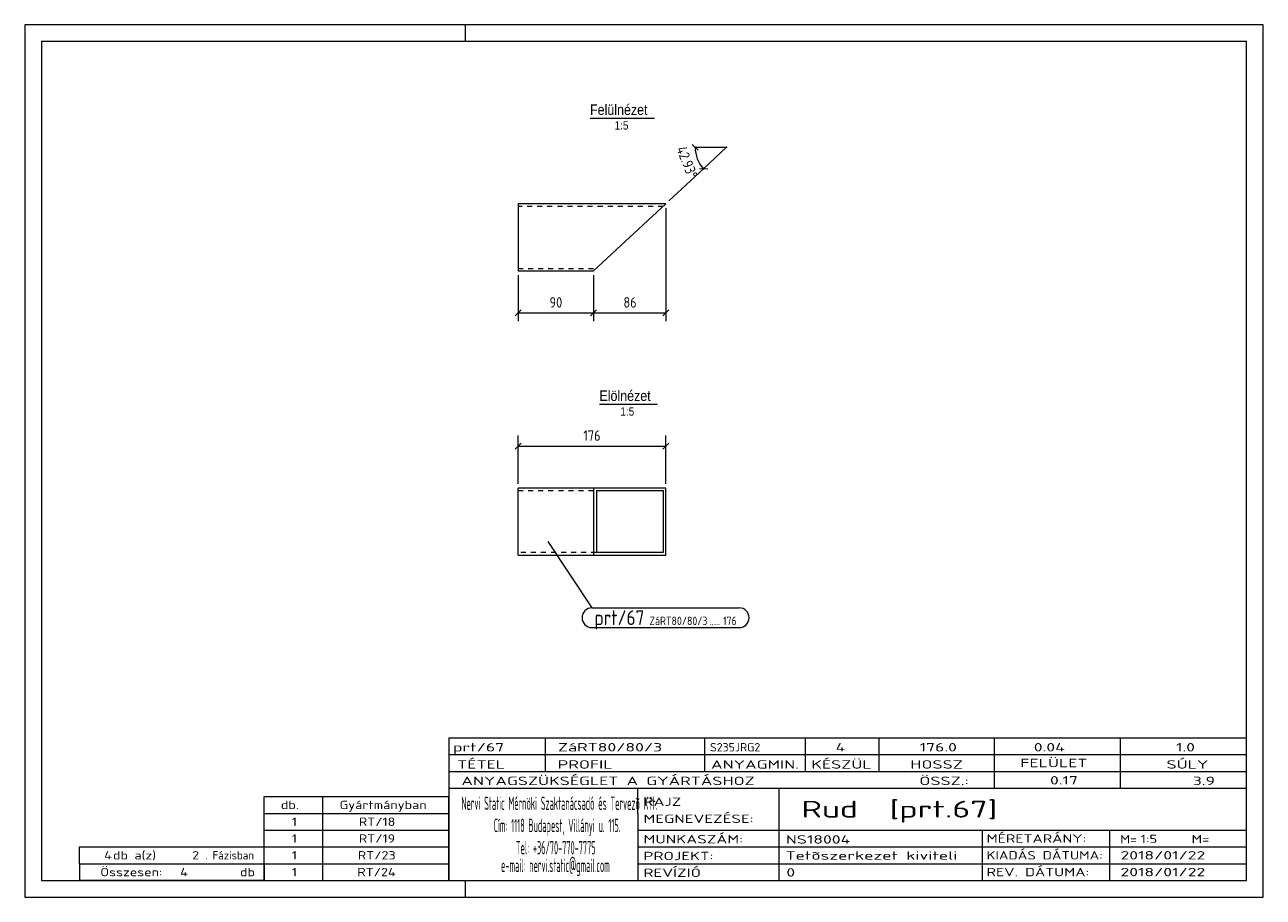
# Model space of a CAD drawing. Header units: millimetres. Extents: x 1 to 296, y 1 to 209.
import ezdxf

# ---------------------------------------------------------------- set-up
doc = ezdxf.new("R2010")
doc.units = ezdxf.units.MM
doc.header["$LTSCALE"] = 0.6
doc.linetypes.add('XKITLINE00', pattern=[0])
doc.linetypes.add('XKITLINE02', pattern=[4, 2, -2])
for name, color, linetype, lineweight in [('DrawingSheet', 5, 'Continuous', 0), ('OtherObjectType', 1, 'Continuous', 0), ('Part', 2, 'Continuous', 0), ('PartMark', 3, 'Continuous', 0), ('Z-DIMENSIONS', 1, 'Continuous', 0)]:
    doc.layers.add(name, color=color, linetype=linetype, lineweight=lineweight)
doc.styles.add('ARIAL', font='ARIAL.TTF')
doc.styles.add('ISOCPEUR', font='ISOCPEUR.TTF')

msp = doc.modelspace()

# ---------------------------------------------------------------- linework, layer by layer
at = {"layer": 'DrawingSheet', "color": 2, "linetype": 'XKITLINE00', "lineweight": 0}
for p, q in [((296, 209), (1, 209)), ((1, 209), (1, 1)), ((106, 205), (106, 209)), ((296, 1), (296, 209)), ((106, 1), (106, 5)), ((1, 1), (296, 1))]:
    msp.add_line(p, q, dxfattribs=at)
at = {"layer": 'DrawingSheet', "color": 3, "linetype": 'XKITLINE00', "lineweight": 0}
for p, q in [((292, 205), (5, 205)), ((5, 205), (5, 5)), ((292, 5), (292, 205)), ((5, 5), (292, 5))]:
    msp.add_line(p, q, dxfattribs=at)
at = {"layer": 'OtherObjectType', "color": 6, "linetype": 'XKITLINE00', "lineweight": 0}
for p, q in [((135.65, 186.75), (151.03, 186.75)), ((137.88, 118.56), (151.6, 118.56))]:
    msp.add_line(p, q, dxfattribs=at)
at = {"layer": 'OtherObjectType', "color": 7, "linetype": 'XKITLINE00', "lineweight": 0}
for p, q in [((102, 39), (292, 39)), ((102, 39), (102, 35)), ((102, 39), (292, 39)), ((125, 35), (125, 39)), ((163, 35), (163, 39)), ((187, 35), (187, 39)), ((204.5, 35), (204.5, 39)), ((232, 35), (232, 39)), ((262, 35), (262, 39)), ((292, 35), (292, 39)), ((102, 35), (292, 35)), ((102, 35), (102, 5)), ((102, 35), (292, 35)), ((125, 31), (125, 35)), ((163, 31), (163, 35)), ((187, 31), (187, 35)), ((204.5, 31), (204.5, 35)), ((232, 31), (232, 35)), ((262, 31), (262, 35)), ((292, 31), (292, 35)), ((102, 31), (292, 31)), ((232, 27), (232, 31)), ((262, 27), (262, 31)), ((292, 27), (292, 31)), ((102, 27), (292, 27)), ((147, 21), (147, 27)), ((180.7, 17), (180.7, 27)), ((292, 21), (292, 27)), ((58, 25), (102, 25)), ((58, 21), (58, 25)), ((72, 21), (72, 25)), ((102, 21), (102, 25)), ((58, 21), (102, 21)), ((58, 17), (58, 21)), ((72, 17), (72, 21)), ((102, 17), (102, 21)), ((147, 21), (147, 5)), ((292, 17), (292, 21)), ((58, 17), (102, 17)), ((58, 13), (58, 17)), ((72, 13), (72, 17)), ((102, 13), (102, 17)), ((147, 17), (292, 17)), ((180.7, 5), (180.7, 17)), ((229.16, 13), (229.16, 17)), ((259.5, 5), (259.5, 17)), ((292, 13), (292, 17)), ((14, 9), (14, 13)), ((14, 13), (58, 13)), ((14, 13), (58, 13)), ((58, 9), (58, 13)), ((58, 13), (102, 13)), ((58, 9), (58, 13)), ((72, 9), (72, 13)), ((102, 9), (102, 13)), ((147, 13), (292, 13)), ((229.16, 5), (229.16, 13)), ((292, 9), (292, 13)), ((14, 9), (58, 9)), ((14, 9), (14, 5)), ((14, 9), (58, 9)), ((58, 9), (58, 5)), ((58, 9), (102, 9)), ((58, 5), (58, 9)), ((72, 5), (72, 9)), ((102, 5), (102, 9)), ((147, 9), (292, 9)), ((292, 5), (292, 9)), ((58, 5), (14, 5)), ((58, 5), (102, 5)), ((102, 5), (292, 5)), ((139.5, 5), (292, 5))]:
    msp.add_line(p, q, dxfattribs=at)
at = {"layer": 'Part', "color": 2, "linetype": 'XKITLINE00', "lineweight": 0}
for p, q in [((118.5, 166.31), (118.5, 150.31)), ((153.7, 166.31), (118.5, 166.31)), ((136.5, 150.31), (153.7, 166.31)), ((118.5, 150.31), (136.5, 150.31)), ((118.5, 82.56), (118.5, 98.56)), ((136.5, 98.56), (118.5, 98.56)), ((153.7, 98.56), (136.5, 98.56)), ((136.5, 98.56), (136.5, 82.56)), ((137.15, 97.96), (153.06, 97.96)), ((137.15, 97.96), (137.15, 83.16)), ((153.06, 97.96), (153.06, 83.16)), ((153.7, 82.56), (153.7, 98.56)), ((153.06, 83.16), (137.15, 83.16)), ((118.5, 82.56), (153.7, 82.56))]:
    msp.add_line(p, q, dxfattribs=at)
at = {"layer": 'Part', "color": 7, "linetype": 'XKITLINE02', "lineweight": 0}
for p, q in [((153.06, 165.71), (118.5, 165.71)), ((118.5, 150.91), (137.15, 150.91)), ((118.5, 97.96), (137.15, 97.96)), ((137.15, 83.16), (118.5, 83.16))]:
    msp.add_line(p, q, dxfattribs=at)
at = {"layer": 'PartMark', "color": 7, "linetype": 'XKITLINE00', "lineweight": 0}
for p, q in [((125.6, 85.82), (136.1, 69.99)), ((136.1, 69.99), (171.17, 69.99)), ((136.1, 65.29), (171.17, 65.29))]:
    msp.add_line(p, q, dxfattribs=at)
for centre, start, end in [((136.1, 67.64), 90, 270), ((171.17, 67.64), 270, 90)]:
    msp.add_arc(centre, 2.35, start, end, dxfattribs=at)
at = {"layer": 'Z-DIMENSIONS', "color": 7, "linetype": 'XKITLINE00', "lineweight": 0}
for p, q in [((159.98, 180.49), (161.39, 179.07)), ((160.68, 179.78), (168.18, 179.78)), ((162.69, 174.67), (168.18, 179.78)), ((154.44, 166.99), (162.69, 174.67)), ((161.69, 174.71), (163.69, 174.64)), ((153.7, 165.31), (153.7, 138.31)), ((118.5, 149.31), (118.5, 138.31)), ((136.5, 149.31), (136.5, 138.31)), ((136.5, 149.31), (136.5, 138.31)), ((119.21, 141.02), (117.79, 139.61)), ((118.5, 140.31), (136.5, 140.31)), ((137.21, 141.02), (135.79, 139.61)), ((137.21, 141.02), (135.79, 139.61)), ((136.5, 140.31), (153.7, 140.31)), ((154.41, 141.02), (153, 139.61)), ((119.21, 109.27), (117.79, 107.86)), ((118.5, 99.56), (118.5, 111.06)), ((154.41, 109.27), (153, 107.86)), ((153.7, 99.56), (153.7, 111.06)), ((118.5, 108.56), (153.7, 108.56))]:
    msp.add_line(p, q, dxfattribs=at)
msp.add_arc((168.18, 179.78), 7.5, 180, 222.9252, dxfattribs=at)
at = {"layer": 'Z-DIMENSIONS', "color": 7}
for p in [(160.68, 179.78), (168.18, 179.78), (162.69, 174.67)]:
    msp.add_point(p, dxfattribs=at)
at = {"layer": 'Z-DIMENSIONS', "color": 3}
for p in [(118.5, 140.31), (136.5, 140.31), (136.5, 140.31), (153.7, 140.31), (118.5, 108.56), (153.7, 108.56)]:
    msp.add_point(p, dxfattribs=at)

# ---------------------------------------------------------------- texts
at = {"layer": 'OtherObjectType', "color": 6, "style": 'ARIAL', "width": 0.85}
for s, height, p in [('Felülnézet', 2.5, (135.65, 187.5)), ('1:5', 2, (141.49, 184)), ('Elölnézet', 2.5, (137.88, 119.31)), ('1:5', 2, (142.88, 115.81))]:
    msp.add_text(s, height=height, dxfattribs=at).set_placement(p)
at = {"layer": 'OtherObjectType', "color": 7, "style": 'ISOCPEUR'}
for s, height, width, p in [('prt/67', 2, 1.525501, (103, 35.76)), ('ZáRT80/80/3', 2, 1.525501, (128, 35.76)), ('S235JRG2', 2, 1.02, (164.22, 35.76)), ('4', 2, 1.525501, (194.16, 35.76)), ('176.0', 2, 1.525501, (214.16, 35.76)), ('0.04', 2, 1.525501, (241.35, 35.76)), ('1.0', 2, 1.525501, (275.22, 35.76)), ('TÉTEL', 2, 1.525501, (104, 31.66)), ('PROFIL', 2, 1.525501, (127.96, 31.66)), ('ANYAGMIN.', 2, 1.525501, (164.47, 31.66)), ('KÉSZÜL', 2, 1.525501, (188.37, 31.66)), ('HOSSZ', 2, 1.525501, (211.96, 31.66)), ('FELÜLET', 2, 1.525501, (238.13, 32)), ('SÚLY', 2, 1.525501, (272.96, 31.66)), ('ANYAGSZÜKSÉGLET A GYÁRTÁSHOZ', 2, 1.525501, (105, 27.75)), ('ÖSSZ.:', 2, 1.525501, (214.1, 27.75)), ('0.17', 2, 1.525501, (245.21, 27.88)), ('3.9', 2, 1.525501, (279.22, 27.75)), ('db.', 2, 1.211571, (62, 22)), ('Gyártmányban', 2, 1.211571, (76, 22)), ('Nervi Static Mérnöki\xa0Szaktanácsadó\xa0és\xa0Tervezõ Kft.', 3.1765, 0.403093, (105, 21.82)), ('RAJZ', 2, 1.445, (148.38, 22.78)), ('Rud  [prt.67]', 4, 1.474651, (186, 20)), ('MEGNEVEZÉSE:', 2, 1.445, (148.38, 18.72)), ('1', 2, 1.211571, (64.63, 18)), ('RT/18', 2, 1.211571, (80.57, 18)), ('Cím:\xa01118 Budapest, Villányi u. 115.', 3.1765, 0.403093, (112.69, 16.53)), ('1', 2, 1.211571, (64.63, 14)), ('RT/19', 2, 1.211571, (80.57, 14)), ('MUNKASZÁM:', 2, 1.445, (148.38, 13.84)), ('NS18004', 2, 1.525501, (182.28, 13.78)), ('MÉRETARÁNY:', 2, 1.36, (230.1, 14)), ('M=', 2, 1.211571, (261.91, 13.84)), ('1:5', 2, 1.275, (266.79, 13.9)), ('M=', 2, 1.275, (278.95, 13.87)), ('4', 2, 1.211571, (19.9, 10)), ('db a(z)', 2, 1.211571, (22, 10)), ('2', 2, 1.211571, (40.86, 10)), ('. Fázisban', 2, 0.935, (44, 10)), ('1', 2, 1.211571, (64.63, 10)), ('RT/23', 2, 1.211571, (80.33, 10)), ('Tel:\xa0+36/70-770-7775', 3.1765, 0.403093, (117.97, 11.24)), ('PROJEKT:', 2, 1.445, (148.38, 9.84)), ('Tetõszerkezet kiviteli ', 2, 1.525501, (182.2, 9.94)), ('KIADÁS DÁTUMA:', 2, 1.275, (230.1, 10)), ('2018/01/22', 2, 1.525501, (262, 10)), ('e-mail:\xa0nervi.static@gmail.com', 3.1765, 0.403093, (114.45, 7)), ('Összesen:            db', 2, 1.211571, (19, 6)), ('4', 2, 1.211571, (38.02, 6)), ('1', 2, 1.211571, (64.63, 6)), ('RT/24', 2, 1.211571, (80.2, 6)), ('REVÍZIÓ', 2, 1.445, (148.38, 5.84)), ('0', 2, 1.525501, (182.41, 5.92)), ('REV. DÁTUMA:', 2, 1.36, (230.1, 6)), ('2018/01/22', 2, 1.525501, (262, 6))]:
    msp.add_text(s, height=height, dxfattribs=dict(at, width=width)).set_placement(p)
at = {"layer": 'PartMark', "color": 3, "style": 'ISOCPEUR', "width": 0.85}
msp.add_text('prt/67', height=3.5, dxfattribs=at).set_placement((136.7, 65.89))
at = {"layer": 'PartMark', "color": 4, "style": 'ISOCPEUR', "width": 0.85}
for s, p in [('ZáRT80/80/3', (149.78, 65.89)), ('176', (167.31, 65.89)), ('.....', (164.13, 65.89))]:
    msp.add_text(s, height=2, dxfattribs=at).set_placement(p)
at = {"layer": 'Z-DIMENSIONS', "color": 3, "style": 'ISOCPEUR', "width": 0.85}
msp.add_text('42.93°', height=2.5, rotation=-68.5372, dxfattribs=at).set_placement((156.15, 179.44))
for s, p in [('90', (126, 141.56)), ('86', (143.6, 141.56)), ('176', (134.06, 109.81))]:
    msp.add_text(s, height=2.5, dxfattribs=at).set_placement(p)

doc.saveas('drawing.dxf')
